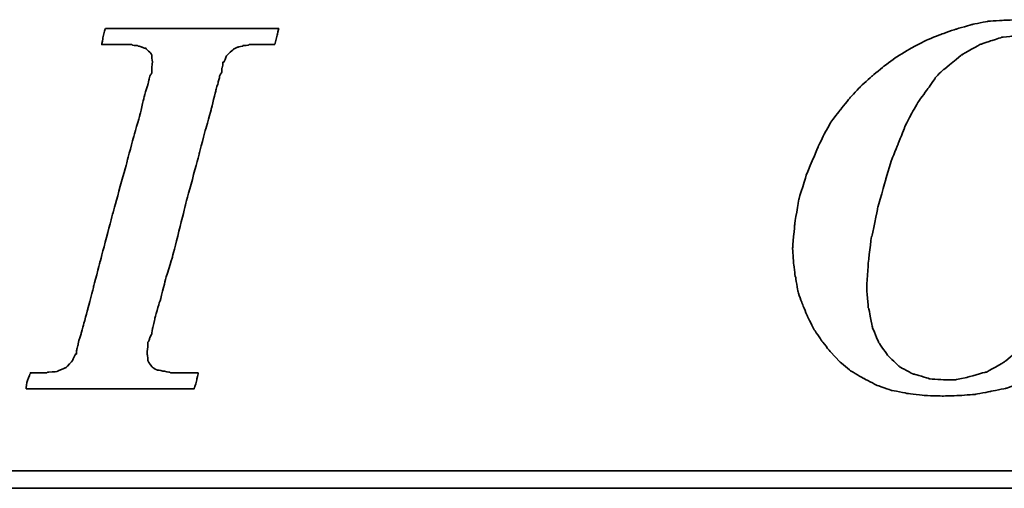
# Model space of a CAD drawing. Header units: millimetres. Extents: x 188 to 446, y 227 to 327.
# Tile 33 of 57: x 370.61 to 377.01, y 261.08 to 264.13. Entities that reach past the tile are written whole.
import ezdxf

# ---------------------------------------------------------------- set-up
doc = ezdxf.new("R2010")
doc.units = ezdxf.units.MM
doc.layers.add('DIM', color=4, linetype='Continuous')
doc.layers.add('layer 1', color=7, linetype='Continuous')

# ---------------------------------------------------------------- blocks, each defined once
blk = doc.blocks.new('TBI MOTION logo(完整正式版)')
at = {"layer": 'layer 1', "color": 22, "lineweight": 35}
for points, knots in [([(-11.34375, -6.98375), (-11.34375, -6.98375), (-10.91375, -7.43875), (-10.91375, -7.43875), (-10.91375, -7.43875), (-10.91375, -7.43875), (-10.38625, -7.87125), (-10.38625, -7.87125), (-10.38625, -7.87125), (-10.38625, -7.87125), (-9.81125, -8.20375), (-9.81125, -8.20375), (-9.81125, -8.20375), (-9.81125, -8.20375), (-9.21125, -8.51875), (-9.21125, -8.51875), (-9.21125, -8.51875), (-9.21125, -8.51875), (-8.51625, -8.75875), (-8.51625, -8.75875), (-8.51625, -8.75875), (-8.51625, -8.75875), (-7.77125, -8.90375), (-7.77125, -8.90375), (-7.77125, -8.90375), (-7.77125, -8.90375), (-6.97875, -8.99875), (-6.97875, -8.99875), (-6.97875, -8.99875), (-6.97875, -8.99875), (-6.14125, -9.02375), (-6.14125, -9.02375), (-6.14125, -9.02375), (-6.14125, -9.02375), (-5.37125, -8.99875), (-5.37125, -8.99875), (-5.37125, -8.99875), (-5.37125, -8.99875), (-4.65375, -8.94875), (-4.65375, -8.94875), (-4.65375, -8.94875), (-4.65375, -8.94875), (-3.93375, -8.80625), (-3.93375, -8.80625), (-3.93375, -8.80625), (-3.93375, -8.80625), (-3.21375, -8.66375), (-3.21375, -8.66375), (-3.21375, -8.66375), (-3.21375, -8.66375), (-2.49375, -8.39875), (-2.49375, -8.39875), (-2.49375, -8.39875), (-2.49375, -8.39875), (-1.79875, -8.13375), (-1.79875, -8.13375), (-1.79875, -8.13375), (-1.79875, -8.13375), (-1.17375, -7.84375), (-1.17375, -7.84375), (-1.17375, -7.84375), (-1.17375, -7.84375), (-0.52375, -7.46375), (-0.52375, -7.46375), (-0.52375, -7.46375), (-0.52375, -7.46375), (0.10124, -7.07875), (0.10124, -7.07875), (0.10124, -7.07875), (0.10124, -7.07875), (0.67625, -6.62375), (0.67625, -6.62375), (0.67625, -6.62375), (0.67625, -6.62375), (1.24874, -6.14375), (1.24874, -6.14375), (1.24874, -6.14375), (1.24874, -6.14375), (1.72874, -5.64125), (1.72874, -5.64125), (1.72874, -5.64125), (1.72874, -5.64125), (2.18624, -5.06375), (2.18624, -5.06375), (2.18624, -5.06375), (2.18624, -5.06375), (2.61625, -4.48874), (2.61625, -4.48874), (2.61625, -4.48874), (2.61625, -4.48874), (3.00125, -3.83874), (3.00125, -3.83874), (3.00125, -3.83874), (3.00125, -3.83874), (3.36124, -3.21374), (3.36124, -3.21374), (3.36124, -3.21374), (3.36124, -3.21374), (3.84374, -1.99125), (3.84374, -1.99125), (3.84374, -1.99125), (3.84374, -1.99125), (4.22625, -0.81875), (4.22625, -0.81875), (4.22625, -0.81875), (4.22625, -0.81875), (4.39125, 0.45624), (4.39125, 0.45624), (4.39125, 0.45624), (4.39125, 0.45624), (4.48874, 1.70124), (4.48874, 1.70124), (4.48874, 1.70124), (4.48874, 1.70124), (4.43874, 2.44625), (4.43874, 2.44625), (4.43874, 2.44625), (4.43874, 2.44625), (4.36874, 3.14125), (4.36874, 3.14125), (4.36874, 3.14125), (4.36874, 3.14125), (4.25125, 3.81125), (4.25125, 3.81125), (4.25125, 3.81125), (4.25125, 3.81125), (4.03124, 4.41125), (4.03124, 4.41125), (4.03124, 4.41125), (4.03124, 4.41125), (3.74374, 5.01125), (3.74374, 5.01125), (3.74374, 5.01125), (3.74374, 5.01125), (3.43124, 5.58875), (3.43124, 5.58875), (3.43124, 5.58875), (3.43124, 5.58875), (3.02625, 6.09125), (3.02625, 6.09125), (3.02625, 6.09125), (3.02625, 6.09125), (2.59374, 6.54875), (2.59374, 6.54875), (2.59374, 6.54875), (2.59374, 6.54875), (2.09124, 6.98125), (2.09124, 6.98125), (2.09124, 6.98125), (2.09124, 6.98125), (1.56124, 7.36625), (1.56124, 7.36625), (1.56124, 7.36625), (1.56124, 7.36625), (0.98624, 7.67625), (0.98624, 7.67625), (0.98624, 7.67625), (0.98624, 7.67625), (0.38624, 7.96375), (0.38624, 7.96375), (0.38624, 7.96375), (0.38624, 7.96375), (-0.25875, 8.15625), (-0.25875, 8.15625), (-0.25875, 8.15625), (-0.25875, 8.15625), (-0.98125, 8.30125), (-0.98125, 8.30125), (-0.98125, 8.30125), (-0.98125, 8.30125), (-1.70124, 8.37125), (-1.70124, 8.37125), (-1.70124, 8.37125), (-1.70124, 8.37125), (-2.49375, 8.39624), (-2.49375, 8.39624), (-2.49375, 8.39624), (-2.49375, 8.39624), (-3.28625, 8.37125), (-3.28625, 8.37125), (-3.28625, 8.37125), (-3.28625, 8.37125), (-4.05125, 8.32125), (-4.05125, 8.32125), (-4.05125, 8.32125), (-4.05125, 8.32125), (-4.77375, 8.18125), (-4.77375, 8.18125), (-4.77375, 8.18125), (-4.77375, 8.18125), (-5.51625, 7.96375), (-5.51625, 7.96375), (-5.51625, 7.96375), (-5.51625, 7.96375), (-6.21125, 7.72625), (-6.21125, 7.72625), (-6.21125, 7.72625), (-6.21125, 7.72625), (-6.92875, 7.43625), (-6.92875, 7.43625), (-6.92875, 7.43625), (-6.92875, 7.43625), (-7.57875, 7.10125), (-7.57875, 7.10125), (-7.57875, 7.10125), (-7.57875, 7.10125), (-8.24875, 6.69125), (-8.24875, 6.69125), (-8.24875, 6.69125), (-8.24875, 6.69125), (-8.84875, 6.26125), (-8.84875, 6.26125), (-8.84875, 6.26125), (-8.84875, 6.26125), (-9.42625, 5.78125), (-9.42625, 5.78125), (-9.42625, 5.78125), (-9.42625, 5.78125), (-9.95375, 5.30125), (-9.95375, 5.30125), (-9.95375, 5.30125), (-9.95375, 5.30125), (-10.43375, 4.79624), (-10.43375, 4.79624), (-10.43375, 4.79624), (-10.43375, 4.79624), (-10.88875, 4.22125), (-10.88875, 4.22125), (-10.88875, 4.22125), (-10.88875, 4.22125), (-11.29875, 3.69375), (-11.29875, 3.69375), (-11.29875, 3.69375), (-11.29875, 3.69375), (-11.63375, 3.09125), (-11.63375, 3.09125), (-11.63375, 3.09125), (-11.63375, 3.09125), (-11.91875, 2.49625), (-11.91875, 2.49625), (-11.91875, 2.49625), (-11.91875, 2.49625), (-12.44875, 1.24625), (-12.44875, 1.24625), (-12.44875, 1.24625), (-12.44875, 1.24625), (-12.80875, 0.06874), (-12.80875, 0.06874), (-12.80875, 0.06874), (-12.80875, 0.06874), (-12.99875, -1.07875), (-12.99875, -1.07875), (-12.99875, -1.07875), (-12.99875, -1.07875), (-13.09375, -2.18375), (-13.09375, -2.18375), (-13.09375, -2.18375), (-13.09375, -2.18375), (-13.04875, -2.85375), (-13.04875, -2.85375), (-13.04875, -2.85375), (-13.04875, -2.85375), (-12.97375, -3.50375), (-12.97375, -3.50375), (-12.97375, -3.50375), (-12.97375, -3.50375), (-12.95375, -3.50375), (-12.95375, -3.50375), (-12.95375, -3.50375), (-12.95375, -3.50375), (-12.85375, -4.17375), (-12.85375, -4.17375), (-12.85375, -4.17375), (-12.85375, -4.17375), (-12.63875, -4.77624), (-12.63875, -4.77624), (-12.63875, -4.77624), (-12.63875, -4.77624), (-12.39875, -5.35125), (-12.39875, -5.35125), (-12.39875, -5.35125), (-12.39875, -5.35125), (-12.11375, -5.92875), (-12.11375, -5.92875), (-12.11375, -5.92875), (-12.11375, -5.92875), (-11.75375, -6.45375), (-11.75375, -6.45375), (-11.75375, -6.45375), (-11.75375, -6.45375), (-11.34375, -6.98375), (-11.34375, -6.98375)], [0, 0, 0, 0, 0.01369863, 0.01369863, 0.01369863, 0.01369864, 0.02739726, 0.02739726, 0.02739726, 0.02739727, 0.04109589, 0.04109589, 0.04109589, 0.0410959, 0.05479452, 0.05479452, 0.05479452, 0.05479453, 0.06849315, 0.06849315, 0.06849315, 0.06849316, 0.08219178, 0.08219178, 0.08219178, 0.08219179, 0.09589041, 0.09589041, 0.09589041, 0.09589042, 0.10958904, 0.10958904, 0.10958904, 0.10958905, 0.12328767, 0.12328767, 0.12328767, 0.12328768, 0.1369863, 0.1369863, 0.1369863, 0.13698631, 0.15068493, 0.15068493, 0.15068493, 0.15068494, 0.16438356, 0.16438356, 0.16438356, 0.16438357, 0.17808219, 0.17808219, 0.17808219, 0.1780822, 0.19178082, 0.19178082, 0.19178082, 0.19178083, 0.20547945, 0.20547945, 0.20547945, 0.20547946, 0.21917808, 0.21917808, 0.21917808, 0.21917809, 0.23287671, 0.23287671, 0.23287671, 0.23287672, 0.24657534, 0.24657534, 0.24657534, 0.24657535, 0.26027397, 0.26027397, 0.26027397, 0.26027398, 0.2739726, 0.2739726, 0.2739726, 0.27397261, 0.28767123, 0.28767123, 0.28767123, 0.28767124, 0.30136986, 0.30136986, 0.30136986, 0.30136987, 0.31506849, 0.31506849, 0.31506849, 0.3150685, 0.32876712, 0.32876712, 0.32876712, 0.32876713, 0.34246575, 0.34246575, 0.34246575, 0.34246576, 0.35616438, 0.35616438, 0.35616438, 0.35616439, 0.36986301, 0.36986301, 0.36986301, 0.36986302, 0.38356164, 0.38356164, 0.38356164, 0.38356165, 0.39726027, 0.39726027, 0.39726027, 0.39726028, 0.4109589, 0.4109589, 0.4109589, 0.41095891, 0.42465753, 0.42465753, 0.42465753, 0.42465754, 0.43835616, 0.43835616, 0.43835616, 0.43835617, 0.45205479, 0.45205479, 0.45205479, 0.4520548, 0.46575342, 0.46575342, 0.46575342, 0.46575343, 0.47945205, 0.47945205, 0.47945205, 0.47945206, 0.49315068, 0.49315068, 0.49315068, 0.49315069, 0.50684932, 0.50684932, 0.50684932, 0.50684933, 0.52054795, 0.52054795, 0.52054795, 0.52054796, 0.53424658, 0.53424658, 0.53424658, 0.53424659, 0.54794521, 0.54794521, 0.54794521, 0.54794522, 0.56164384, 0.56164384, 0.56164384, 0.56164385, 0.57534247, 0.57534247, 0.57534247, 0.57534248, 0.5890411, 0.5890411, 0.5890411, 0.58904111, 0.60273973, 0.60273973, 0.60273973, 0.60273974, 0.61643836, 0.61643836, 0.61643836, 0.61643837, 0.63013699, 0.63013699, 0.63013699, 0.630137, 0.64383562, 0.64383562, 0.64383562, 0.64383563, 0.65753425, 0.65753425, 0.65753425, 0.65753426, 0.67123288, 0.67123288, 0.67123288, 0.67123289, 0.68493151, 0.68493151, 0.68493151, 0.68493152, 0.69863014, 0.69863014, 0.69863014, 0.69863015, 0.71232877, 0.71232877, 0.71232877, 0.71232878, 0.7260274, 0.7260274, 0.7260274, 0.72602741, 0.73972603, 0.73972603, 0.73972603, 0.73972604, 0.75342466, 0.75342466, 0.75342466, 0.75342467, 0.76712329, 0.76712329, 0.76712329, 0.7671233, 0.78082192, 0.78082192, 0.78082192, 0.78082193, 0.79452055, 0.79452055, 0.79452055, 0.79452056, 0.80821918, 0.80821918, 0.80821918, 0.80821919, 0.82191781, 0.82191781, 0.82191781, 0.82191782, 0.83561644, 0.83561644, 0.83561644, 0.83561645, 0.84931507, 0.84931507, 0.84931507, 0.84931508, 0.8630137, 0.8630137, 0.8630137, 0.86301371, 0.87671233, 0.87671233, 0.87671233, 0.87671234, 0.89041096, 0.89041096, 0.89041096, 0.89041097, 0.90410959, 0.90410959, 0.90410959, 0.9041096, 0.91780822, 0.91780822, 0.91780822, 0.91780823, 0.93150685, 0.93150685, 0.93150685, 0.93150686, 0.94520548, 0.94520548, 0.94520548, 0.94520549, 0.95890411, 0.95890411, 0.95890411, 0.95890412, 0.97260274, 0.97260274, 0.97260274, 0.97260275, 0.98630137, 0.98630137, 0.98630137, 0.98630138, 1, 1, 1, 1]), ([(-40.59125, -7.94375), (-40.59125, -7.94375), (-40.97375, -7.94375), (-40.97375, -7.94375), (-40.97375, -7.94375), (-40.97375, -7.94375), (-41.38125, -7.94375), (-41.38125, -7.94375), (-41.38125, -7.94375), (-41.38125, -7.94375), (-41.54875, -7.94375), (-41.54875, -7.94375), (-41.54875, -7.94375), (-41.54875, -7.94375), (-41.59875, -7.94375), (-41.59875, -7.94375), (-41.59875, -7.94375), (-41.59875, -7.94375), (-41.88375, -7.94375), (-41.88375, -7.94375), (-41.88375, -7.94375), (-41.88375, -7.94375), (-41.90875, -7.91875), (-41.90875, -7.91875), (-41.90875, -7.91875), (-41.90875, -7.91875), (-42.19875, -7.87125), (-42.19875, -7.87125), (-42.19875, -7.87125), (-42.19875, -7.87125), (-42.43875, -7.82375), (-42.43875, -7.82375), (-42.43875, -7.82375), (-42.43875, -7.82375), (-42.45875, -7.82375), (-42.45875, -7.82375), (-42.45875, -7.82375), (-42.45875, -7.82375), (-42.48625, -7.82375), (-42.48625, -7.82375), (-42.48625, -7.82375), (-42.48625, -7.82375), (-42.67625, -7.72375), (-42.67625, -7.72375), (-42.67625, -7.72375), (-42.67625, -7.72375), (-42.70125, -7.70375), (-42.70125, -7.70375), (-42.70125, -7.70375), (-42.70125, -7.70375), (-42.72375, -7.67875), (-42.72375, -7.67875), (-42.72375, -7.67875), (-42.72375, -7.67875), (-42.86875, -7.48875), (-42.86875, -7.48875), (-42.86875, -7.48875), (-42.86875, -7.48875), (-42.89375, -7.43875), (-42.89375, -7.43875), (-42.89375, -7.43875), (-42.89375, -7.43875), (-42.91875, -7.38875), (-42.91875, -7.38875), (-42.91875, -7.38875), (-42.91875, -7.38875), (-42.93875, -7.12875), (-42.93875, -7.12875), (-42.93875, -7.12875), (-42.93875, -7.12875), (-42.96375, -7.10375), (-42.96375, -7.10375), (-42.96375, -7.10375), (-42.96375, -7.10375), (-42.96375, -7.05375), (-42.96375, -7.05375), (-42.96375, -7.05375), (-42.96375, -7.05375), (-42.96375, -7.00875), (-42.96375, -7.00875), (-42.96375, -7.00875), (-42.96375, -7.00875), (-42.91875, -6.69625), (-42.91875, -6.69625), (-42.91875, -6.69625), (-42.91875, -6.69625), (-42.91875, -6.62375), (-42.91875, -6.62375), (-42.91875, -6.62375), (-42.91875, -6.62375), (-42.91875, -6.59625), (-42.91875, -6.59625), (-42.91875, -6.59625), (-42.91875, -6.59625), (-42.91875, -6.57375), (-42.91875, -6.57375), (-42.91875, -6.57375), (-42.91875, -6.57375), (-42.91875, -6.52875), (-42.91875, -6.52875), (-42.91875, -6.52875), (-42.91875, -6.52875), (-42.89375, -6.50375), (-42.89375, -6.50375), (-42.89375, -6.50375), (-42.89375, -6.50375), (-42.84375, -6.38375), (-42.84375, -6.38375), (-42.84375, -6.38375), (-42.84375, -6.38375), (-42.84375, -6.35875), (-42.84375, -6.35875), (-42.84375, -6.35875), (-42.84375, -6.35875), (-42.74625, -6.14375), (-42.74625, -6.14375), (-42.74625, -6.14375), (-42.74625, -6.14375), (-42.70125, -5.85375), (-42.70125, -5.85375), (-42.70125, -5.85375), (-42.70125, -5.85375), (-42.60375, -5.47125), (-42.60375, -5.47125), (-42.60375, -5.47125), (-42.60375, -5.47125), (-42.60375, -5.44875), (-42.60375, -5.44875), (-42.60375, -5.44875), (-42.60375, -5.44875), (-42.38875, -4.67875), (-42.38875, -4.67875), (-42.38875, -4.67875), (-42.38875, -4.67875), (-42.36375, -4.65375), (-42.36375, -4.65375), (-42.36375, -4.65375), (-42.36375, -4.65375), (-42.12375, -3.69625), (-42.12375, -3.69625), (-42.12375, -3.69625), (-42.12375, -3.69625), (-42.12375, -3.67374), (-42.12375, -3.67374), (-42.12375, -3.67374), (-42.12375, -3.67374), (-41.78875, -2.59374), (-41.78875, -2.59374), (-41.78875, -2.59374), (-41.78875, -2.59374), (-41.18875, -0.19375), (-41.18875, -0.19375), (-41.18875, -0.19375), (-41.18875, -0.19375), (-40.54375, 2.20624), (-40.54375, 2.20624), (-40.54375, 2.20624), (-40.54375, 2.20624), (-40.25375, 3.30875), (-40.25375, 3.30875), (-40.25375, 3.30875), (-40.25375, 3.30875), (-39.98875, 4.27125), (-39.98875, 4.27125), (-39.98875, 4.27125), (-39.98875, 4.27125), (-39.77375, 5.13125), (-39.77375, 5.13125), (-39.77375, 5.13125), (-39.77375, 5.13125), (-39.67875, 5.47125), (-39.67875, 5.47125), (-39.67875, 5.47125), (-39.67875, 5.47125), (-39.60375, 5.75625), (-39.60375, 5.75625), (-39.60375, 5.75625), (-39.60375, 5.75625), (-39.60375, 5.78125), (-39.60375, 5.78125), (-39.60375, 5.78125), (-39.60375, 5.78125), (-39.50875, 5.97125), (-39.50875, 5.97125), (-39.50875, 5.97125), (-39.50875, 5.97125), (-39.50875, 6.13875), (-39.50875, 6.13875), (-39.50875, 6.13875), (-39.50875, 6.13875), (-39.48625, 6.16625), (-39.48625, 6.16625), (-39.48625, 6.16625), (-39.48625, 6.16625), (-39.46125, 6.28625), (-39.46125, 6.28625), (-39.46125, 6.28625), (-39.46125, 6.28625), (-39.46125, 6.42625), (-39.46125, 6.42625), (-39.46125, 6.42625), (-39.46125, 6.42625), (-39.41375, 6.42625), (-39.41375, 6.42625), (-39.41375, 6.42625), (-39.41375, 6.42625), (-39.29375, 6.69125), (-39.29375, 6.69125), (-39.29375, 6.69125), (-39.29375, 6.69125), (-39.26875, 6.74125), (-39.26875, 6.74125), (-39.26875, 6.74125), (-39.26875, 6.74125), (-39.24375, 6.76625), (-39.24375, 6.76625), (-39.24375, 6.76625), (-39.24375, 6.76625), (-38.98375, 7.00624), (-38.98375, 7.00624), (-38.98375, 7.00624), (-38.98375, 7.00624), (-38.95625, 7.02624), (-38.95625, 7.02624), (-38.95625, 7.02624), (-38.95625, 7.02624), (-38.78875, 7.12624), (-38.78875, 7.12624), (-38.78875, 7.12624), (-38.78875, 7.12624), (-38.76375, 7.12624), (-38.76375, 7.12624), (-38.76375, 7.12624), (-38.76375, 7.12624), (-38.74375, 7.12624), (-38.74375, 7.12624), (-38.74375, 7.12624), (-38.74375, 7.12624), (-38.52875, 7.17125), (-38.52875, 7.17125), (-38.52875, 7.17125), (-38.52875, 7.17125), (-38.52875, 7.19624), (-38.52875, 7.19624), (-38.52875, 7.19624), (-38.52875, 7.19624), (-38.50375, 7.19624), (-38.50375, 7.19624), (-38.50375, 7.19624), (-38.50375, 7.19624), (-38.26125, 7.21875), (-38.26125, 7.21875), (-38.26125, 7.21875), (-38.26125, 7.21875), (-38.23875, 7.24624), (-38.23875, 7.24624), (-38.23875, 7.24624), (-38.23875, 7.24624), (-38.21625, 7.24624), (-38.21625, 7.24624), (-38.21625, 7.24624), (-38.21625, 7.24624), (-38.18875, 7.24624), (-38.18875, 7.24624), (-38.18875, 7.24624), (-38.18875, 7.24624), (-37.90375, 7.24624), (-37.90375, 7.24624), (-37.90375, 7.24624), (-37.90375, 7.24624), (-37.85375, 7.24624), (-37.85375, 7.24624), (-37.85375, 7.24624), (-37.85375, 7.24624), (-37.75875, 7.24624), (-37.75875, 7.24624), (-37.75875, 7.24624), (-37.75875, 7.24624), (-37.42375, 7.24624), (-37.42375, 7.24624), (-37.42375, 7.24624), (-37.42375, 7.24624), (-37.08875, 7.24624), (-37.08875, 7.24624), (-37.08875, 7.24624), (-37.08875, 7.24624), (-37.06375, 7.24624), (-37.06375, 7.24624), (-37.06375, 7.24624), (-37.06375, 7.24624), (-37.06375, 7.26624), (-37.06375, 7.26624), (-37.06375, 7.26624), (-37.06375, 7.26624), (-37.03875, 7.29125), (-37.03875, 7.29125), (-37.03875, 7.29125), (-37.03875, 7.29125), (-37.03875, 7.31625), (-37.03875, 7.31625), (-37.03875, 7.31625), (-37.03875, 7.31625), (-36.94125, 7.67625), (-36.94125, 7.67625), (-36.94125, 7.67625), (-36.94125, 7.67625), (-36.86875, 7.98625), (-36.86875, 7.98625), (-36.86875, 7.98625), (-36.86875, 7.98625), (-36.98875, 7.98625), (-36.98875, 7.98625), (-36.98875, 7.98625), (-36.98875, 7.98625), (-37.42375, 7.98625), (-37.42375, 7.98625), (-37.42375, 7.98625), (-37.42375, 7.98625), (-37.94875, 7.98625), (-37.94875, 7.98625), (-37.94875, 7.98625), (-37.94875, 7.98625), (-38.57375, 7.98625), (-38.57375, 7.98625), (-38.57375, 7.98625), (-38.57375, 7.98625), (-39.29375, 7.98625), (-39.29375, 7.98625), (-39.29375, 7.98625), (-39.29375, 7.98625), (-40.82875, 7.98625), (-40.82875, 7.98625), (-40.82875, 7.98625), (-40.82875, 7.98625), (-42.36375, 7.98625), (-42.36375, 7.98625), (-42.36375, 7.98625), (-42.36375, 7.98625), (-43.08375, 7.98625), (-43.08375, 7.98625), (-43.08375, 7.98625), (-43.08375, 7.98625), (-43.70875, 7.98625), (-43.70875, 7.98625), (-43.70875, 7.98625), (-43.70875, 7.98625), (-44.23375, 7.98625), (-44.23375, 7.98625), (-44.23375, 7.98625), (-44.23375, 7.98625), (-44.66875, 7.98625), (-44.66875, 7.98625), (-44.66875, 7.98625), (-44.66875, 7.98625), (-44.88375, 7.98625), (-44.88375, 7.98625), (-44.88375, 7.98625), (-44.88375, 7.98625), (-44.90875, 7.94125), (-44.90875, 7.94125), (-44.90875, 7.94125), (-44.90875, 7.94125), (-44.90875, 7.91625), (-44.90875, 7.91625), (-44.90875, 7.91625), (-44.90875, 7.91625), (-45.00375, 7.55625), (-45.00375, 7.55625), (-45.00375, 7.55625), (-45.00375, 7.55625), (-45.05375, 7.24624), (-45.05375, 7.24624), (-45.05375, 7.24624), (-45.05375, 7.24624), (-44.61875, 7.24624), (-44.61875, 7.24624), (-44.61875, 7.24624), (-44.61875, 7.24624), (-44.11375, 7.24624), (-44.11375, 7.24624), (-44.11375, 7.24624), (-44.11375, 7.24624), (-43.99375, 7.24624), (-43.99375, 7.24624), (-43.99375, 7.24624), (-43.99375, 7.24624), (-43.94625, 7.24624), (-43.94625, 7.24624), (-43.94625, 7.24624), (-43.94625, 7.24624), (-43.92374, 7.24624), (-43.92374, 7.24624), (-43.92374, 7.24624), (-43.92374, 7.24624), (-43.65875, 7.24624), (-43.65875, 7.24624), (-43.65875, 7.24624), (-43.65875, 7.24624), (-43.63875, 7.21875), (-43.63875, 7.21875), (-43.63875, 7.21875), (-43.63875, 7.21875), (-43.46875, 7.19624), (-43.46875, 7.19624), (-43.46875, 7.19624), (-43.46875, 7.19624), (-43.39875, 7.19624), (-43.39875, 7.19624), (-43.39875, 7.19624), (-43.39875, 7.19624), (-43.37125, 7.17125), (-43.37125, 7.17125), (-43.37125, 7.17125), (-43.37125, 7.17125), (-43.34875, 7.17125), (-43.34875, 7.17125), (-43.34875, 7.17125), (-43.34875, 7.17125), (-43.20375, 7.12624), (-43.20375, 7.12624), (-43.20375, 7.12624), (-43.20375, 7.12624), (-43.05875, 7.07624), (-43.05875, 7.07624), (-43.05875, 7.07624), (-43.05875, 7.07624), (-43.01375, 7.07624), (-43.01375, 7.07624), (-43.01375, 7.07624), (-43.01375, 7.07624), (-42.98875, 7.02624), (-42.98875, 7.02624), (-42.98875, 7.02624), (-42.98875, 7.02624), (-42.79875, 6.86125), (-42.79875, 6.86125), (-42.79875, 6.86125), (-42.79875, 6.86125), (-42.77375, 6.81125), (-42.77375, 6.81125), (-42.77375, 6.81125), (-42.77375, 6.81125), (-42.74625, 6.76625), (-42.74625, 6.76625), (-42.74625, 6.76625), (-42.74625, 6.76625), (-42.72375, 6.47625), (-42.72375, 6.47625), (-42.72375, 6.47625), (-42.72375, 6.47625), (-42.70125, 6.45124), (-42.70125, 6.45124), (-42.70125, 6.45124), (-42.70125, 6.45124), (-42.70125, 6.42625), (-42.70125, 6.42625), (-42.70125, 6.42625), (-42.70125, 6.42625), (-42.72375, 6.40625), (-42.72375, 6.40625), (-42.72375, 6.40625), (-42.72375, 6.40625), (-42.74625, 5.97125), (-42.74625, 5.97125), (-42.74625, 5.97125), (-42.74625, 5.97125), (-42.74625, 5.94625), (-42.74625, 5.94625), (-42.74625, 5.94625), (-42.74625, 5.94625), (-42.74625, 5.92625), (-42.74625, 5.92625), (-42.74625, 5.92625), (-42.74625, 5.92625), (-42.77375, 5.87625), (-42.77375, 5.87625), (-42.77375, 5.87625), (-42.77375, 5.87625), (-42.81875, 5.80625), (-42.81875, 5.80625), (-42.81875, 5.80625), (-42.81875, 5.80625), (-42.86875, 5.63625), (-42.86875, 5.63625), (-42.86875, 5.63625), (-42.86875, 5.63625), (-42.91875, 5.39625), (-42.91875, 5.39625), (-42.91875, 5.39625), (-42.91875, 5.39625), (-42.91875, 5.37124), (-42.91875, 5.37124), (-42.91875, 5.37124), (-42.91875, 5.37124), (-43.01375, 5.10874), (-43.01375, 5.10874), (-43.01375, 5.10874), (-43.01375, 5.10874), (-43.10875, 4.77124), (-43.10875, 4.77124), (-43.10875, 4.77124), (-43.10875, 4.77124), (-43.29875, 3.95625), (-43.29875, 3.95625), (-43.29875, 3.95625), (-43.29875, 3.95625), (-43.58875, 2.95125), (-43.58875, 2.95125), (-43.58875, 2.95125), (-43.58875, 2.95125), (-43.87375, 1.87125), (-43.87375, 1.87125), (-43.87375, 1.87125), (-43.87375, 1.87125), (-44.52625, -0.50374), (-44.52625, -0.50374), (-44.52625, -0.50374), (-44.52625, -0.50374), (-45.14875, -2.85375), (-45.14875, -2.85375), (-45.14875, -2.85375), (-45.14875, -2.85375), (-45.43375, -3.95875), (-45.43375, -3.95875), (-45.43375, -3.95875), (-45.43375, -3.95875), (-45.69875, -4.96875), (-45.69875, -4.96875), (-45.69875, -4.96875), (-45.69875, -4.96875), (-45.91375, -5.78375), (-45.91375, -5.78375), (-45.91375, -5.78375), (-45.91375, -5.78375), (-46.01375, -6.11875), (-46.01375, -6.11875), (-46.01375, -6.11875), (-46.01375, -6.11875), (-46.01375, -6.14375), (-46.01375, -6.14375), (-46.01375, -6.14375), (-46.01375, -6.14375), (-46.10875, -6.40875), (-46.10875, -6.40875), (-46.10875, -6.40875), (-46.10875, -6.40875), (-46.15375, -6.64875), (-46.15375, -6.64875), (-46.15375, -6.64875), (-46.15375, -6.64875), (-46.20375, -6.83875), (-46.20375, -6.83875), (-46.20375, -6.83875), (-46.20375, -6.83875), (-46.22875, -6.93375), (-46.22875, -6.93375), (-46.22875, -6.93375), (-46.22875, -6.93375), (-46.22875, -7.07875), (-46.22875, -7.07875), (-46.22875, -7.07875), (-46.22875, -7.07875), (-46.27375, -7.07875), (-46.27375, -7.07875), (-46.27375, -7.07875), (-46.27375, -7.07875), (-46.39375, -7.34375), (-46.39375, -7.34375), (-46.39375, -7.34375), (-46.39375, -7.34375), (-46.39375, -7.36875), (-46.39375, -7.36875), (-46.39375, -7.36875), (-46.39375, -7.36875), (-46.42125, -7.38875), (-46.42125, -7.38875), (-46.42125, -7.38875), (-46.42125, -7.38875), (-46.68375, -7.67875), (-46.68375, -7.67875), (-46.68375, -7.67875), (-46.68375, -7.67875), (-46.70875, -7.70375), (-46.70875, -7.70375), (-46.70875, -7.70375), (-46.70875, -7.70375), (-46.75375, -7.72375), (-46.75375, -7.72375), (-46.75375, -7.72375), (-46.75375, -7.72375), (-47.08875, -7.87125), (-47.08875, -7.87125), (-47.08875, -7.87125), (-47.08875, -7.87125), (-47.11625, -7.87125), (-47.11625, -7.87125), (-47.11625, -7.87125), (-47.11625, -7.87125), (-47.13875, -7.89375), (-47.13875, -7.89375), (-47.13875, -7.89375), (-47.13875, -7.89375), (-47.56875, -7.91875), (-47.56875, -7.91875), (-47.56875, -7.91875), (-47.56875, -7.91875), (-47.59625, -7.94375), (-47.59625, -7.94375), (-47.59625, -7.94375), (-47.59625, -7.94375), (-47.64375, -7.94375), (-47.64375, -7.94375), (-47.64375, -7.94375), (-47.64375, -7.94375), (-47.73625, -7.94375), (-47.73625, -7.94375), (-47.73625, -7.94375), (-47.73625, -7.94375), (-48.07375, -7.94375), (-48.07375, -7.94375), (-48.07375, -7.94375), (-48.07375, -7.94375), (-48.36125, -7.94375), (-48.36125, -7.94375), (-48.36125, -7.94375), (-48.36125, -7.94375), (-48.36125, -7.96625), (-48.36125, -7.96625), (-48.36125, -7.96625), (-48.36125, -7.96625), (-48.36125, -7.99125), (-48.36125, -7.99125), (-48.36125, -7.99125), (-48.36125, -7.99125), (-48.38875, -8.01375), (-48.38875, -8.01375), (-48.38875, -8.01375), (-48.38875, -8.01375), (-48.50875, -8.34875), (-48.50875, -8.34875), (-48.50875, -8.34875), (-48.50875, -8.34875), (-48.55375, -8.68625), (-48.55375, -8.68625), (-48.55375, -8.68625), (-48.55375, -8.68625), (-48.45875, -8.68625), (-48.45875, -8.68625), (-48.45875, -8.68625), (-48.45875, -8.68625), (-48.07375, -8.68625), (-48.07375, -8.68625), (-48.07375, -8.68625), (-48.07375, -8.68625), (-47.52375, -8.68625), (-47.52375, -8.68625), (-47.52375, -8.68625), (-47.52375, -8.68625), (-46.92375, -8.68625), (-46.92375, -8.68625), (-46.92375, -8.68625), (-46.92375, -8.68625), (-46.25375, -8.68625), (-46.25375, -8.68625), (-46.25375, -8.68625), (-46.25375, -8.68625), (-46.20375, -8.68625), (-46.20375, -8.68625), (-46.20375, -8.68625), (-46.20375, -8.68625), (-44.71375, -8.68625), (-44.71375, -8.68625), (-44.71375, -8.68625), (-44.71375, -8.68625), (-43.22875, -8.68625), (-43.22875, -8.68625), (-43.22875, -8.68625), (-43.22875, -8.68625), (-42.55875, -8.68625), (-42.55875, -8.68625), (-42.55875, -8.68625), (-42.55875, -8.68625), (-42.50875, -8.68625), (-42.50875, -8.68625), (-42.50875, -8.68625), (-42.50875, -8.68625), (-41.93375, -8.68625), (-41.93375, -8.68625), (-41.93375, -8.68625), (-41.93375, -8.68625), (-41.38125, -8.68625), (-41.38125, -8.68625), (-41.38125, -8.68625), (-41.38125, -8.68625), (-40.97375, -8.68625), (-40.97375, -8.68625), (-40.97375, -8.68625), (-40.97375, -8.68625), (-40.78125, -8.68625), (-40.78125, -8.68625), (-40.78125, -8.68625), (-40.78125, -8.68625), (-40.78125, -8.63875), (-40.78125, -8.63875), (-40.78125, -8.63875), (-40.78125, -8.63875), (-40.75875, -8.63875), (-40.75875, -8.63875), (-40.75875, -8.63875), (-40.75875, -8.63875), (-40.66375, -8.27875), (-40.66375, -8.27875), (-40.66375, -8.27875), (-40.66375, -8.27875), (-40.59125, -7.94375), (-40.59125, -7.94375)], [0, 0, 0, 0, 0.00558659, 0.00558659, 0.00558659, 0.0055866, 0.01117318, 0.01117318, 0.01117318, 0.01117319, 0.01675978, 0.01675978, 0.01675978, 0.01675979, 0.02234637, 0.02234637, 0.02234637, 0.02234638, 0.02793296, 0.02793296, 0.02793296, 0.02793297, 0.03351955, 0.03351955, 0.03351955, 0.03351956, 0.03910615, 0.03910615, 0.03910615, 0.03910616, 0.04469274, 0.04469274, 0.04469274, 0.04469275, 0.05027933, 0.05027933, 0.05027933, 0.05027934, 0.05586592, 0.05586592, 0.05586592, 0.05586593, 0.06145251, 0.06145251, 0.06145251, 0.06145252, 0.06703911, 0.06703911, 0.06703911, 0.06703912, 0.0726257, 0.0726257, 0.0726257, 0.07262571, 0.07821229, 0.07821229, 0.07821229, 0.0782123, 0.08379888, 0.08379888, 0.08379888, 0.08379889, 0.08938547, 0.08938547, 0.08938547, 0.08938548, 0.09497207, 0.09497207, 0.09497207, 0.09497208, 0.10055866, 0.10055866, 0.10055866, 0.10055867, 0.10614525, 0.10614525, 0.10614525, 0.10614526, 0.11173184, 0.11173184, 0.11173184, 0.11173185, 0.11731844, 0.11731844, 0.11731844, 0.11731845, 0.12290503, 0.12290503, 0.12290503, 0.12290504, 0.12849162, 0.12849162, 0.12849162, 0.12849163, 0.13407821, 0.13407821, 0.13407821, 0.13407822, 0.1396648, 0.1396648, 0.1396648, 0.13966481, 0.1452514, 0.1452514, 0.1452514, 0.14525141, 0.15083799, 0.15083799, 0.15083799, 0.150838, 0.15642458, 0.15642458, 0.15642458, 0.15642459, 0.16201117, 0.16201117, 0.16201117, 0.16201118, 0.16759777, 0.16759777, 0.16759777, 0.16759778, 0.17318436, 0.17318436, 0.17318436, 0.17318437, 0.17877095, 0.17877095, 0.17877095, 0.17877096, 0.18435754, 0.18435754, 0.18435754, 0.18435755, 0.18994413, 0.18994413, 0.18994413, 0.18994414, 0.19553073, 0.19553073, 0.19553073, 0.19553074, 0.20111732, 0.20111732, 0.20111732, 0.20111733, 0.20670391, 0.20670391, 0.20670391, 0.20670392, 0.2122905, 0.2122905, 0.2122905, 0.21229051, 0.21787709, 0.21787709, 0.21787709, 0.2178771, 0.22346369, 0.22346369, 0.22346369, 0.2234637, 0.22905028, 0.22905028, 0.22905028, 0.22905029, 0.23463687, 0.23463687, 0.23463687, 0.23463688, 0.24022346, 0.24022346, 0.24022346, 0.24022347, 0.24581006, 0.24581006, 0.24581006, 0.24581007, 0.25139665, 0.25139665, 0.25139665, 0.25139666, 0.25698324, 0.25698324, 0.25698324, 0.25698325, 0.26256983, 0.26256983, 0.26256983, 0.26256984, 0.26815642, 0.26815642, 0.26815642, 0.26815643, 0.27374302, 0.27374302, 0.27374302, 0.27374303, 0.27932961, 0.27932961, 0.27932961, 0.27932962, 0.2849162, 0.2849162, 0.2849162, 0.28491621, 0.29050279, 0.29050279, 0.29050279, 0.2905028, 0.29608939, 0.29608939, 0.29608939, 0.2960894, 0.30167598, 0.30167598, 0.30167598, 0.30167599, 0.30726257, 0.30726257, 0.30726257, 0.30726258, 0.31284916, 0.31284916, 0.31284916, 0.31284917, 0.31843575, 0.31843575, 0.31843575, 0.31843576, 0.32402235, 0.32402235, 0.32402235, 0.32402236, 0.32960894, 0.32960894, 0.32960894, 0.32960895, 0.33519553, 0.33519553, 0.33519553, 0.33519554, 0.34078212, 0.34078212, 0.34078212, 0.34078213, 0.34636872, 0.34636872, 0.34636872, 0.34636873, 0.35195531, 0.35195531, 0.35195531, 0.35195532, 0.3575419, 0.3575419, 0.3575419, 0.35754191, 0.36312849, 0.36312849, 0.36312849, 0.3631285, 0.36871508, 0.36871508, 0.36871508, 0.36871509, 0.37430168, 0.37430168, 0.37430168, 0.37430169, 0.37988827, 0.37988827, 0.37988827, 0.37988828, 0.38547486, 0.38547486, 0.38547486, 0.38547487, 0.39106145, 0.39106145, 0.39106145, 0.39106146, 0.39664804, 0.39664804, 0.39664804, 0.39664805, 0.40223464, 0.40223464, 0.40223464, 0.40223465, 0.40782123, 0.40782123, 0.40782123, 0.40782124, 0.41340782, 0.41340782, 0.41340782, 0.41340783, 0.41899441, 0.41899441, 0.41899441, 0.41899442, 0.42458101, 0.42458101, 0.42458101, 0.42458102, 0.4301676, 0.4301676, 0.4301676, 0.43016761, 0.43575419, 0.43575419, 0.43575419, 0.4357542, 0.44134078, 0.44134078, 0.44134078, 0.44134079, 0.44692737, 0.44692737, 0.44692737, 0.44692738, 0.45251397, 0.45251397, 0.45251397, 0.45251398, 0.45810056, 0.45810056, 0.45810056, 0.45810057, 0.46368715, 0.46368715, 0.46368715, 0.46368716, 0.46927374, 0.46927374, 0.46927374, 0.46927375, 0.47486034, 0.47486034, 0.47486034, 0.47486035, 0.48044693, 0.48044693, 0.48044693, 0.48044694, 0.48603352, 0.48603352, 0.48603352, 0.48603353, 0.49162011, 0.49162011, 0.49162011, 0.49162012, 0.4972067, 0.4972067, 0.4972067, 0.49720671, 0.5027933, 0.5027933, 0.5027933, 0.50279331, 0.50837989, 0.50837989, 0.50837989, 0.5083799, 0.51396648, 0.51396648, 0.51396648, 0.51396649, 0.51955307, 0.51955307, 0.51955307, 0.51955308, 0.52513966, 0.52513966, 0.52513966, 0.52513967, 0.53072626, 0.53072626, 0.53072626, 0.53072627, 0.53631285, 0.53631285, 0.53631285, 0.53631286, 0.54189944, 0.54189944, 0.54189944, 0.54189945, 0.54748603, 0.54748603, 0.54748603, 0.54748604, 0.55307263, 0.55307263, 0.55307263, 0.55307264, 0.55865922, 0.55865922, 0.55865922, 0.55865923, 0.56424581, 0.56424581, 0.56424581, 0.56424582, 0.5698324, 0.5698324, 0.5698324, 0.56983241, 0.57541899, 0.57541899, 0.57541899, 0.575419, 0.58100559, 0.58100559, 0.58100559, 0.5810056, 0.58659218, 0.58659218, 0.58659218, 0.58659219, 0.59217877, 0.59217877, 0.59217877, 0.59217878, 0.59776536, 0.59776536, 0.59776536, 0.59776537, 0.60335196, 0.60335196, 0.60335196, 0.60335197, 0.60893855, 0.60893855, 0.60893855, 0.60893856, 0.61452514, 0.61452514, 0.61452514, 0.61452515, 0.62011173, 0.62011173, 0.62011173, 0.62011174, 0.62569832, 0.62569832, 0.62569832, 0.62569833, 0.63128492, 0.63128492, 0.63128492, 0.63128493, 0.63687151, 0.63687151, 0.63687151, 0.63687152, 0.6424581, 0.6424581, 0.6424581, 0.64245811, 0.64804469, 0.64804469, 0.64804469, 0.6480447, 0.65363128, 0.65363128, 0.65363128, 0.65363129, 0.65921788, 0.65921788, 0.65921788, 0.65921789, 0.66480447, 0.66480447, 0.66480447, 0.66480448, 0.67039106, 0.67039106, 0.67039106, 0.67039107, 0.67597765, 0.67597765, 0.67597765, 0.67597766, 0.68156425, 0.68156425, 0.68156425, 0.68156426, 0.68715084, 0.68715084, 0.68715084, 0.68715085, 0.69273743, 0.69273743, 0.69273743, 0.69273744, 0.69832402, 0.69832402, 0.69832402, 0.69832403, 0.70391061, 0.70391061, 0.70391061, 0.70391062, 0.70949721, 0.70949721, 0.70949721, 0.70949722, 0.7150838, 0.7150838, 0.7150838, 0.71508381, 0.72067039, 0.72067039, 0.72067039, 0.7206704, 0.72625698, 0.72625698, 0.72625698, 0.72625699, 0.73184358, 0.73184358, 0.73184358, 0.73184359, 0.73743017, 0.73743017, 0.73743017, 0.73743018, 0.74301676, 0.74301676, 0.74301676, 0.74301677, 0.74860335, 0.74860335, 0.74860335, 0.74860336, 0.75418994, 0.75418994, 0.75418994, 0.75418995, 0.75977654, 0.75977654, 0.75977654, 0.75977655, 0.76536313, 0.76536313, 0.76536313, 0.76536314, 0.77094972, 0.77094972, 0.77094972, 0.77094973, 0.77653631, 0.77653631, 0.77653631, 0.77653632, 0.78212291, 0.78212291, 0.78212291, 0.78212292, 0.7877095, 0.7877095, 0.7877095, 0.78770951, 0.79329609, 0.79329609, 0.79329609, 0.7932961, 0.79888268, 0.79888268, 0.79888268, 0.79888269, 0.80446927, 0.80446927, 0.80446927, 0.80446928, 0.81005587, 0.81005587, 0.81005587, 0.81005588, 0.81564246, 0.81564246, 0.81564246, 0.81564247, 0.82122905, 0.82122905, 0.82122905, 0.82122906, 0.82681564, 0.82681564, 0.82681564, 0.82681565, 0.83240223, 0.83240223, 0.83240223, 0.83240224, 0.83798883, 0.83798883, 0.83798883, 0.83798884, 0.84357542, 0.84357542, 0.84357542, 0.84357543, 0.84916201, 0.84916201, 0.84916201, 0.84916202, 0.8547486, 0.8547486, 0.8547486, 0.85474861, 0.8603352, 0.8603352, 0.8603352, 0.86033521, 0.86592179, 0.86592179, 0.86592179, 0.8659218, 0.87150838, 0.87150838, 0.87150838, 0.87150839, 0.87709497, 0.87709497, 0.87709497, 0.87709498, 0.88268156, 0.88268156, 0.88268156, 0.88268157, 0.88826816, 0.88826816, 0.88826816, 0.88826817, 0.89385475, 0.89385475, 0.89385475, 0.89385476, 0.89944134, 0.89944134, 0.89944134, 0.89944135, 0.90502793, 0.90502793, 0.90502793, 0.90502794, 0.91061453, 0.91061453, 0.91061453, 0.91061454, 0.91620112, 0.91620112, 0.91620112, 0.91620113, 0.92178771, 0.92178771, 0.92178771, 0.92178772, 0.9273743, 0.9273743, 0.9273743, 0.92737431, 0.93296089, 0.93296089, 0.93296089, 0.9329609, 0.93854749, 0.93854749, 0.93854749, 0.9385475, 0.94413408, 0.94413408, 0.94413408, 0.94413409, 0.94972067, 0.94972067, 0.94972067, 0.94972068, 0.95530726, 0.95530726, 0.95530726, 0.95530727, 0.96089385, 0.96089385, 0.96089385, 0.96089386, 0.96648045, 0.96648045, 0.96648045, 0.96648046, 0.97206704, 0.97206704, 0.97206704, 0.97206705, 0.97765363, 0.97765363, 0.97765363, 0.97765364, 0.98324022, 0.98324022, 0.98324022, 0.98324023, 0.98882682, 0.98882682, 0.98882682, 0.98882683, 0.99441341, 0.99441341, 0.99441341, 0.99441342, 1, 1, 1, 1]), ([(-8.77875, 1.03124), (-8.77875, 1.03124), (-8.51625, 1.89625), (-8.51625, 1.89625), (-8.51625, 1.89625), (-8.51625, 1.89625), (-8.20375, 2.66375), (-8.20375, 2.66375), (-8.20375, 2.66375), (-8.20375, 2.66375), (-7.91625, 3.38125), (-7.91625, 3.38125), (-7.91625, 3.38125), (-7.91625, 3.38125), (-7.91625, 3.40624), (-7.91625, 3.40624), (-7.91625, 3.40624), (-7.91625, 3.40624), (-7.57875, 4.07624), (-7.57875, 4.07624), (-7.57875, 4.07624), (-7.57875, 4.07624), (-7.24375, 4.65125), (-7.24375, 4.65125), (-7.24375, 4.65125), (-7.24375, 4.65125), (-7.21875, 4.65125), (-7.21875, 4.65125), (-7.21875, 4.65125), (-7.21875, 4.65125), (-7.21875, 4.67624), (-7.21875, 4.67624), (-7.21875, 4.67624), (-7.21875, 4.67624), (-6.83625, 5.20375), (-6.83625, 5.20375), (-6.83625, 5.20375), (-6.83625, 5.20375), (-6.49875, 5.68625), (-6.49875, 5.68625), (-6.49875, 5.68625), (-6.49875, 5.68625), (-6.49875, 5.70625), (-6.49875, 5.70625), (-6.49875, 5.70625), (-6.49875, 5.70625), (-6.11625, 6.09125), (-6.11625, 6.09125), (-6.11625, 6.09125), (-6.11625, 6.09125), (-6.09125, 6.09125), (-6.09125, 6.09125), (-6.09125, 6.09125), (-6.09125, 6.09125), (-5.27375, 6.76625), (-5.27375, 6.76625), (-5.27375, 6.76625), (-5.27375, 6.76625), (-5.24875, 6.76625), (-5.24875, 6.76625), (-5.24875, 6.76625), (-5.24875, 6.76625), (-5.24875, 6.78625), (-5.24875, 6.78625), (-5.24875, 6.78625), (-5.24875, 6.78625), (-4.38875, 7.26624), (-4.38875, 7.26624), (-4.38875, 7.26624), (-4.38875, 7.26624), (-4.36125, 7.26624), (-4.36125, 7.26624), (-4.36125, 7.26624), (-4.36125, 7.26624), (-3.93375, 7.41125), (-3.93375, 7.41125), (-3.93375, 7.41125), (-3.93375, 7.41125), (-3.47375, 7.55625), (-3.47375, 7.55625), (-3.47375, 7.55625), (-3.47375, 7.55625), (-3.45375, 7.55625), (-3.45375, 7.55625), (-3.45375, 7.55625), (-3.45375, 7.55625), (-3.42875, 7.58124), (-3.42875, 7.58124), (-3.42875, 7.58124), (-3.42875, 7.58124), (-2.97375, 7.62625), (-2.97375, 7.62625), (-2.97375, 7.62625), (-2.97375, 7.62625), (-2.49375, 7.67625), (-2.49375, 7.67625), (-2.49375, 7.67625), (-2.49375, 7.67625), (-2.46875, 7.67625), (-2.46875, 7.67625), (-2.46875, 7.67625), (-2.46875, 7.67625), (-1.70124, 7.58124), (-1.70124, 7.58124), (-1.70124, 7.58124), (-1.70124, 7.58124), (-1.67875, 7.55625), (-1.67875, 7.55625), (-1.67875, 7.55625), (-1.67875, 7.55625), (-1.65375, 7.55625), (-1.65375, 7.55625), (-1.65375, 7.55625), (-1.65375, 7.55625), (-1.03125, 7.36625), (-1.03125, 7.36625), (-1.03125, 7.36625), (-1.03125, 7.36625), (-1.00625, 7.36625), (-1.00625, 7.36625), (-1.00625, 7.36625), (-1.00625, 7.36625), (-0.43124, 7.02624), (-0.43124, 7.02624), (-0.43124, 7.02624), (-0.43124, 7.02624), (-0.40625, 7.00624), (-0.40625, 7.00624), (-0.40625, 7.00624), (-0.40625, 7.00624), (0.12124, 6.57124), (0.12124, 6.57124), (0.12124, 6.57124), (0.12124, 6.57124), (0.14624, 6.54875), (0.14624, 6.54875), (0.14624, 6.54875), (0.14624, 6.54875), (0.17124, 6.52375), (0.17124, 6.52375), (0.17124, 6.52375), (0.17124, 6.52375), (0.55625, 5.89875), (0.55625, 5.89875), (0.55625, 5.89875), (0.55625, 5.89875), (0.55625, 5.87625), (0.55625, 5.87625), (0.55625, 5.87625), (0.55625, 5.87625), (0.84124, 5.15625), (0.84124, 5.15625), (0.84124, 5.15625), (0.84124, 5.15625), (0.84124, 5.13125), (0.84124, 5.13125), (0.84124, 5.13125), (0.84124, 5.13125), (1.03624, 4.31875), (1.03624, 4.31875), (1.03624, 4.31875), (1.03624, 4.31875), (1.05624, 4.31875), (1.05624, 4.31875), (1.05624, 4.31875), (1.05624, 4.31875), (1.05624, 4.29125), (1.05624, 4.29125), (1.05624, 4.29125), (1.05624, 4.29125), (1.10625, 3.33125), (1.10625, 3.33125), (1.10625, 3.33125), (1.10625, 3.33125), (1.10625, 3.30875), (1.10625, 3.30875), (1.10625, 3.30875), (1.10625, 3.30875), (1.05624, 2.20624), (1.05624, 2.20624), (1.05624, 2.20624), (1.05624, 2.20624), (1.05624, 2.18124), (1.05624, 2.18124), (1.05624, 2.18124), (1.05624, 2.18124), (0.86624, 0.93624), (0.86624, 0.93624), (0.86624, 0.93624), (0.86624, 0.93624), (0.84124, 0.93624), (0.84124, 0.93624), (0.84124, 0.93624), (0.84124, 0.93624), (0.55625, -0.45874), (0.55625, -0.45874), (0.55625, -0.45874), (0.55625, -0.45874), (0.12124, -1.99125), (0.12124, -1.99125), (0.12124, -1.99125), (0.12124, -1.99125), (0.12124, -2.01874), (0.12124, -2.01874), (0.12124, -2.01874), (0.12124, -2.01874), (-0.13874, -2.78375), (-0.13874, -2.78375), (-0.13874, -2.78375), (-0.13874, -2.78375), (-0.43124, -3.50375), (-0.43124, -3.50375), (-0.43124, -3.50375), (-0.43124, -3.50375), (-0.69375, -4.19875), (-0.69375, -4.19875), (-0.69375, -4.19875), (-0.69375, -4.19875), (-0.69375, -4.22375), (-0.69375, -4.22375), (-0.69375, -4.22375), (-0.69375, -4.22375), (-0.98125, -4.82374), (-0.98125, -4.82374), (-0.98125, -4.82374), (-0.98125, -4.82374), (-1.00625, -4.82374), (-1.00625, -4.82374), (-1.00625, -4.82374), (-1.00625, -4.82374), (-1.33875, -5.35125), (-1.33875, -5.35125), (-1.33875, -5.35125), (-1.33875, -5.35125), (-1.67875, -5.87875), (-1.67875, -5.87875), (-1.67875, -5.87875), (-1.67875, -5.87875), (-1.67875, -5.90375), (-1.67875, -5.90375), (-1.67875, -5.90375), (-1.67875, -5.90375), (-2.05875, -6.35875), (-2.05875, -6.35875), (-2.05875, -6.35875), (-2.05875, -6.35875), (-2.08375, -6.38375), (-2.08375, -6.38375), (-2.08375, -6.38375), (-2.08375, -6.38375), (-2.46875, -6.74375), (-2.46875, -6.74375), (-2.46875, -6.74375), (-2.46875, -6.74375), (-3.25875, -7.41625), (-3.25875, -7.41625), (-3.25875, -7.41625), (-3.25875, -7.41625), (-3.28625, -7.43875), (-3.28625, -7.43875), (-3.28625, -7.43875), (-3.28625, -7.43875), (-4.12375, -7.91875), (-4.12375, -7.91875), (-4.12375, -7.91875), (-4.12375, -7.91875), (-4.14875, -7.91875), (-4.14875, -7.91875), (-4.14875, -7.91875), (-4.14875, -7.91875), (-4.17125, -7.91875), (-4.17125, -7.91875), (-4.17125, -7.91875), (-4.17125, -7.91875), (-5.03375, -8.15875), (-5.03375, -8.15875), (-5.03375, -8.15875), (-5.03375, -8.15875), (-5.51625, -8.25625), (-5.51625, -8.25625), (-5.51625, -8.25625), (-5.51625, -8.25625), (-5.54125, -8.27875), (-5.54125, -8.27875), (-5.54125, -8.27875), (-5.54125, -8.27875), (-5.56375, -8.27875), (-5.56375, -8.27875), (-5.56375, -8.27875), (-5.56375, -8.27875), (-5.99625, -8.27875), (-5.99625, -8.27875), (-5.99625, -8.27875), (-5.99625, -8.27875), (-6.76375, -8.23125), (-6.76375, -8.23125), (-6.76375, -8.23125), (-6.76375, -8.23125), (-6.78875, -8.23125), (-6.78875, -8.23125), (-6.78875, -8.23125), (-6.78875, -8.23125), (-6.78875, -8.20375), (-6.78875, -8.20375), (-6.78875, -8.20375), (-6.78875, -8.20375), (-7.45875, -8.01375), (-7.45875, -8.01375), (-7.45875, -8.01375), (-7.45875, -8.01375), (-7.48375, -8.01375), (-7.48375, -8.01375), (-7.48375, -8.01375), (-7.48375, -8.01375), (-7.50875, -8.01375), (-7.50875, -8.01375), (-7.50875, -8.01375), (-7.50875, -8.01375), (-8.13125, -7.67875), (-8.13125, -7.67875), (-8.13125, -7.67875), (-8.13125, -7.67875), (-8.15625, -7.65375), (-8.15625, -7.65375), (-8.15625, -7.65375), (-8.15625, -7.65375), (-8.65875, -7.17375), (-8.65875, -7.17375), (-8.65875, -7.17375), (-8.65875, -7.17375), (-8.68375, -7.14875), (-8.68375, -7.14875), (-8.68375, -7.14875), (-8.68375, -7.14875), (-9.08875, -6.57375), (-9.08875, -6.57375), (-9.08875, -6.57375), (-9.08875, -6.57375), (-9.11375, -6.54875), (-9.11375, -6.54875), (-9.11375, -6.54875), (-9.11375, -6.54875), (-9.11375, -6.52875), (-9.11375, -6.52875), (-9.11375, -6.52875), (-9.11375, -6.52875), (-9.40375, -5.85375), (-9.40375, -5.85375), (-9.40375, -5.85375), (-9.40375, -5.85375), (-9.40375, -5.82875), (-9.40375, -5.82875), (-9.40375, -5.82875), (-9.40375, -5.82875), (-9.56875, -4.96875), (-9.56875, -4.96875), (-9.56875, -4.96875), (-9.56875, -4.96875), (-9.59375, -4.94375), (-9.59375, -4.94375), (-9.59375, -4.94375), (-9.59375, -4.94375), (-9.66375, -4.03375), (-9.66375, -4.03375), (-9.66375, -4.03375), (-9.66375, -4.03375), (-9.66375, -4.00875), (-9.66375, -4.00875), (-9.66375, -4.00875), (-9.66375, -4.00875), (-9.59375, -2.85375), (-9.59375, -2.85375), (-9.59375, -2.85375), (-9.59375, -2.85375), (-9.45125, -1.65875), (-9.45125, -1.65875), (-9.45125, -1.65875), (-9.45125, -1.65875), (-9.42625, -1.63375), (-9.42625, -1.63375), (-9.42625, -1.63375), (-9.42625, -1.63375), (-9.16125, -0.33875), (-9.16125, -0.33875), (-9.16125, -0.33875), (-9.16125, -0.33875), (-8.77875, 1.00624), (-8.77875, 1.00624), (-8.77875, 1.00624), (-8.77875, 1.00624), (-8.77875, 1.03124), (-8.77875, 1.03124)], [0, 0, 0, 0, 0.01020408, 0.01020408, 0.01020408, 0.01020409, 0.02040816, 0.02040816, 0.02040816, 0.02040817, 0.03061224, 0.03061224, 0.03061224, 0.03061225, 0.04081633, 0.04081633, 0.04081633, 0.04081634, 0.05102041, 0.05102041, 0.05102041, 0.05102042, 0.06122449, 0.06122449, 0.06122449, 0.0612245, 0.07142857, 0.07142857, 0.07142857, 0.07142858, 0.08163265, 0.08163265, 0.08163265, 0.08163266, 0.09183673, 0.09183673, 0.09183673, 0.09183674, 0.10204082, 0.10204082, 0.10204082, 0.10204083, 0.1122449, 0.1122449, 0.1122449, 0.11224491, 0.12244898, 0.12244898, 0.12244898, 0.12244899, 0.13265306, 0.13265306, 0.13265306, 0.13265307, 0.14285714, 0.14285714, 0.14285714, 0.14285715, 0.15306122, 0.15306122, 0.15306122, 0.15306123, 0.16326531, 0.16326531, 0.16326531, 0.16326532, 0.17346939, 0.17346939, 0.17346939, 0.1734694, 0.18367347, 0.18367347, 0.18367347, 0.18367348, 0.19387755, 0.19387755, 0.19387755, 0.19387756, 0.20408163, 0.20408163, 0.20408163, 0.20408164, 0.21428571, 0.21428571, 0.21428571, 0.21428572, 0.2244898, 0.2244898, 0.2244898, 0.22448981, 0.23469388, 0.23469388, 0.23469388, 0.23469389, 0.24489796, 0.24489796, 0.24489796, 0.24489797, 0.25510204, 0.25510204, 0.25510204, 0.25510205, 0.26530612, 0.26530612, 0.26530612, 0.26530613, 0.2755102, 0.2755102, 0.2755102, 0.27551021, 0.28571429, 0.28571429, 0.28571429, 0.2857143, 0.29591837, 0.29591837, 0.29591837, 0.29591838, 0.30612245, 0.30612245, 0.30612245, 0.30612246, 0.31632653, 0.31632653, 0.31632653, 0.31632654, 0.32653061, 0.32653061, 0.32653061, 0.32653062, 0.33673469, 0.33673469, 0.33673469, 0.3367347, 0.34693878, 0.34693878, 0.34693878, 0.34693879, 0.35714286, 0.35714286, 0.35714286, 0.35714287, 0.36734694, 0.36734694, 0.36734694, 0.36734695, 0.37755102, 0.37755102, 0.37755102, 0.37755103, 0.3877551, 0.3877551, 0.3877551, 0.38775511, 0.39795918, 0.39795918, 0.39795918, 0.39795919, 0.40816327, 0.40816327, 0.40816327, 0.40816328, 0.41836735, 0.41836735, 0.41836735, 0.41836736, 0.42857143, 0.42857143, 0.42857143, 0.42857144, 0.43877551, 0.43877551, 0.43877551, 0.43877552, 0.44897959, 0.44897959, 0.44897959, 0.4489796, 0.45918367, 0.45918367, 0.45918367, 0.45918368, 0.46938776, 0.46938776, 0.46938776, 0.46938777, 0.47959184, 0.47959184, 0.47959184, 0.47959185, 0.48979592, 0.48979592, 0.48979592, 0.48979593, 0.5, 0.5, 0.5, 0.50000001, 0.51020408, 0.51020408, 0.51020408, 0.51020409, 0.52040816, 0.52040816, 0.52040816, 0.52040817, 0.53061224, 0.53061224, 0.53061224, 0.53061225, 0.54081633, 0.54081633, 0.54081633, 0.54081634, 0.55102041, 0.55102041, 0.55102041, 0.55102042, 0.56122449, 0.56122449, 0.56122449, 0.5612245, 0.57142857, 0.57142857, 0.57142857, 0.57142858, 0.58163265, 0.58163265, 0.58163265, 0.58163266, 0.59183673, 0.59183673, 0.59183673, 0.59183674, 0.60204082, 0.60204082, 0.60204082, 0.60204083, 0.6122449, 0.6122449, 0.6122449, 0.61224491, 0.62244898, 0.62244898, 0.62244898, 0.62244899, 0.63265306, 0.63265306, 0.63265306, 0.63265307, 0.64285714, 0.64285714, 0.64285714, 0.64285715, 0.65306122, 0.65306122, 0.65306122, 0.65306123, 0.66326531, 0.66326531, 0.66326531, 0.66326532, 0.67346939, 0.67346939, 0.67346939, 0.6734694, 0.68367347, 0.68367347, 0.68367347, 0.68367348, 0.69387755, 0.69387755, 0.69387755, 0.69387756, 0.70408163, 0.70408163, 0.70408163, 0.70408164, 0.71428571, 0.71428571, 0.71428571, 0.71428572, 0.7244898, 0.7244898, 0.7244898, 0.72448981, 0.73469388, 0.73469388, 0.73469388, 0.73469389, 0.74489796, 0.74489796, 0.74489796, 0.74489797, 0.75510204, 0.75510204, 0.75510204, 0.75510205, 0.76530612, 0.76530612, 0.76530612, 0.76530613, 0.7755102, 0.7755102, 0.7755102, 0.77551021, 0.78571429, 0.78571429, 0.78571429, 0.7857143, 0.79591837, 0.79591837, 0.79591837, 0.79591838, 0.80612245, 0.80612245, 0.80612245, 0.80612246, 0.81632653, 0.81632653, 0.81632653, 0.81632654, 0.82653061, 0.82653061, 0.82653061, 0.82653062, 0.83673469, 0.83673469, 0.83673469, 0.8367347, 0.84693878, 0.84693878, 0.84693878, 0.84693879, 0.85714286, 0.85714286, 0.85714286, 0.85714287, 0.86734694, 0.86734694, 0.86734694, 0.86734695, 0.87755102, 0.87755102, 0.87755102, 0.87755103, 0.8877551, 0.8877551, 0.8877551, 0.88775511, 0.89795918, 0.89795918, 0.89795918, 0.89795919, 0.90816327, 0.90816327, 0.90816327, 0.90816328, 0.91836735, 0.91836735, 0.91836735, 0.91836736, 0.92857143, 0.92857143, 0.92857143, 0.92857144, 0.93877551, 0.93877551, 0.93877551, 0.93877552, 0.94897959, 0.94897959, 0.94897959, 0.9489796, 0.95918367, 0.95918367, 0.95918367, 0.95918368, 0.96938776, 0.96938776, 0.96938776, 0.96938777, 0.97959184, 0.97959184, 0.97959184, 0.97959185, 0.98979592, 0.98979592, 0.98979592, 0.98979593, 1, 1, 1, 1]), ([(75.90875, -9.47875), (75.90875, -9.47875), (75.90875, -12.28625), (75.90875, -12.28625), (75.90875, -12.28625), (75.90875, -12.28625), (75.90875, -12.47875), (75.90875, -12.47875), (75.90875, -12.47875), (75.90875, -12.47875), (75.71625, -12.47875), (75.71625, -12.47875), (75.71625, -12.47875), (75.71625, -12.47875), (-88.32875, -12.47875), (-88.32875, -12.47875), (-88.32875, -12.47875), (-88.32875, -12.47875), (-88.32875, -13.29375), (-88.32875, -13.29375), (-88.32875, -13.29375), (-88.32875, -13.29375), (82.89125, -13.29375), (82.89125, -13.29375), (82.89125, -13.29375), (82.89125, -13.29375), (75.90875, -9.47875), (75.90875, -9.47875)], [0, 0, 0, 0, 0.14285714, 0.14285714, 0.14285714, 0.14285715, 0.28571429, 0.28571429, 0.28571429, 0.2857143, 0.42857143, 0.42857143, 0.42857143, 0.42857144, 0.57142857, 0.57142857, 0.57142857, 0.57142858, 0.71428571, 0.71428571, 0.71428571, 0.71428572, 0.85714286, 0.85714286, 0.85714286, 0.85714287, 1, 1, 1, 1])]:
    blk.add_open_spline(points, degree=3, knots=knots, dxfattribs=at)

msp = doc.modelspace()

# ---------------------------------------------------------------- block references
at = {"layer": 'DIM', "color": 7, "xscale": 0.1404528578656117, "yscale": 0.1404528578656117, "zscale": 0.1404528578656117}
msp.add_blockref('TBI MOTION logo(完整正式版)', (377.4703, 262.9491), dxfattribs=at)

doc.saveas('drawing.dxf')
